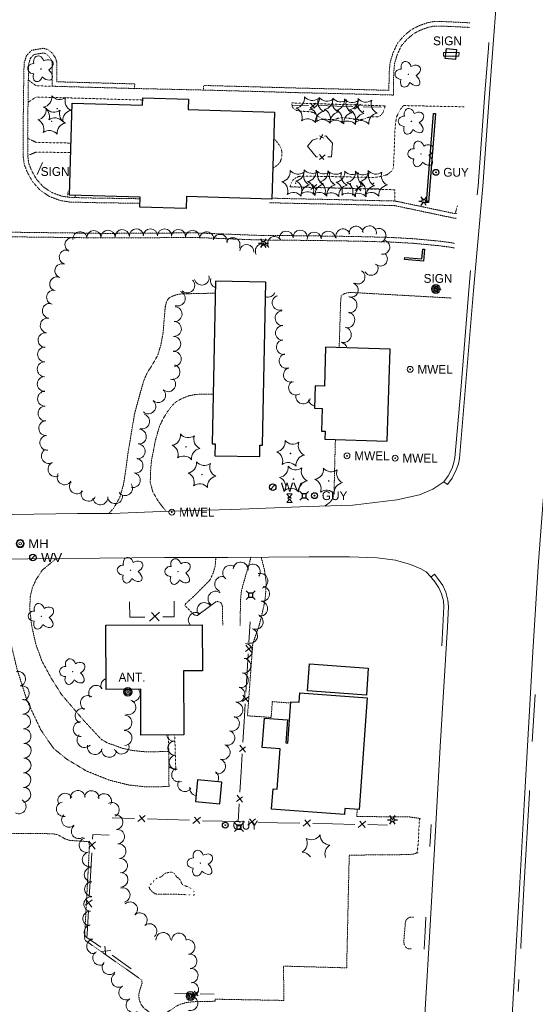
# Model space of a CAD drawing. Extents: x 386588 to 390135, y 96998 to 113606.
# Tile 32 of 92: x 387607 to 387888, y 99596 to 100133. Entities that reach past the tile are written whole.
import ezdxf
from ezdxf.enums import TextEntityAlignment as Align

# ---------------------------------------------------------------- set-up
doc = ezdxf.new("R2010")
doc.units = 0
doc.header["$MEASUREMENT"] = 0
for name, pattern in [('Wisdot3', [0.1875, 0.125, -0.0625]), ('Wisdot5', [0.1, 0.05, -0.05]), ('Wisdot6', [0.375, 0.125, -0.0625, 0.03125, -0.0625, 0.03125, -0.0625])]:
    doc.linetypes.add(name, pattern=pattern)
for name, color, linetype, lineweight in [('E_BLD', 241, 'Continuous', 25), ('E_DWY', 2, 'Wisdot3', 15), ('E_LAND_Vegetation', 3, 'Continuous', 15), ('E_LTG', 21, 'Continuous', 25), ('E_MISCPROP', 30, 'Continuous', 15), ('E_MISCPROP_Railing', 30, 'Continuous', 15), ('E_MISCPROP_Well', 4, 'Continuous', 15), ('E_PATH_Sidewalk', 2, 'Wisdot5', 15), ('E_SGN', 21, 'Continuous', 15), ('E_STRUCT', 40, 'Continuous', 25), ('E_UTL_AG', 30, 'Continuous', 15), ('E_UTL_AG_Bold', 30, 'Continuous', 25), ('E_UTL_EGuyWire', 200, 'Continuous', 25), ('E_UTL_MH', 30, 'Continuous', 15), ('E_UTL_W', 5, 'Continuous', 25), ('E_WAL', 40, 'Continuous', 25), ('E_WTR', 4, 'Wisdot6', 15)]:
    doc.layers.add(name, color=color, linetype=linetype, lineweight=lineweight)
doc.layers.add('P2S1_Complete', color=7, linetype='Continuous', lineweight=15, transparency=0.9)
doc.styles.add('Style-dot_font5', font='dot_font5.shx')
doc.styles.add('Style-simplex', font='simplex.shx')

# ---------------------------------------------------------------- blocks, each defined once
blk = doc.blocks.new('ANT')
at = {"layer": 'E_MISCPROP', "style": 'Style-dot_font5'}
blk.add_text('ANT.', height=12, dxfattribs=at).set_placement((0, 0), align=Align.MIDDLE_CENTER)
blk = doc.blocks.new('GUY')
at = {"layer": 'E_UTL_EGuyWire'}
for radius in [4, 0.5]:
    blk.add_circle((0, 0), radius, dxfattribs=at)
at = {"layer": 'E_UTL_EGuyWire', "style": 'Style-dot_font5'}
blk.add_text('GUY', height=12, dxfattribs=at).set_placement((10, 0), align=Align.MIDDLE_LEFT)
blk = doc.blocks.new('LPOL')
at = {"layer": 'E_LTG'}
for p, q in [((-4, 0), (-1.5, 0)), ((-0.75, 1.3), (-2, 3.46)), ((0.75, 1.3), (2, 3.46)), ((1.5, 0), (4, 0)), ((-2, -3.46), (-0.75, -1.3)), ((2, -3.46), (0.75, -1.3))]:
    blk.add_line(p, q, dxfattribs=at)
for radius in [1.5, 1.5, 1.5, 0.125]:
    blk.add_circle((0, 0), radius, dxfattribs=at)
blk = doc.blocks.new('MH')
at = {"layer": 'E_UTL_MH'}
for radius in [5, 4, 1.5]:
    blk.add_circle((0, 0), radius, dxfattribs=at)
at = {"layer": 'E_UTL_MH', "style": 'Style-dot_font5', "width": 1.111111}
blk.add_text('MH', height=10.8, dxfattribs=at).set_placement((10, 0), align=Align.MIDDLE_LEFT)
blk = doc.blocks.new('MTR')
at = {"layer": 'E_UTL_AG', "flags": 128}
for points in [[(-3.8, 6.5), (3.8, 6.5), (0, 1.2)], [(-3.8, -6.5), (3.8, -6.5), (0, -1.2)]]:
    blk.add_lwpolyline(points, close=True, dxfattribs=at)
at = {"layer": 'E_UTL_AG'}
blk.add_ellipse((0, 0), major_axis=(2.5, 0), ratio=0.5, dxfattribs=at)
blk = doc.blocks.new('MWEL')
at = {"layer": 'E_MISCPROP_Well'}
for radius in [4, 0.5]:
    blk.add_circle((0, 0), radius, dxfattribs=at)
at = {"layer": 'E_MISCPROP_Well', "style": 'Style-dot_font5'}
blk.add_text('MWEL', height=12, dxfattribs=at).set_placement((10, 0), align=Align.MIDDLE_LEFT)
blk = doc.blocks.new('PED')
at = {"layer": 'E_UTL_AG_Bold'}
for p, q in [((-2.5, 2.5), (-5.3, 5.3)), ((2.5, 2.5), (5.3, 5.3)), ((-2.5, -2.5), (-5.3, -5.3)), ((2.5, -2.5), (5.3, -5.3))]:
    blk.add_line(p, q, dxfattribs=at)
at = {"layer": 'E_UTL_AG_Bold', "flags": 128}
blk.add_lwpolyline([(-2.5, -2.5), (2.5, -2.5), (2.5, 2.5), (-2.5, 2.5)], close=True, dxfattribs=at)
blk = doc.blocks.new('CTRE')
at = {"layer": 'E_LAND_Vegetation'}
blk.add_circle((0, 0), 0.223, dxfattribs=at)
for centre, start, end in [((-11.97, 8.96), 280.2067, 5.97162), ((1.81, 14.92), 220.21132, 305.97623), ((13.83, 5.89), 160.21133, 245.97624), ((-13.83, -5.9), 340.21132, 65.97623), ((-1.81, -14.93), 40.21133, 125.97624)]:
    blk.add_arc(centre, 7.87, start, end, dxfattribs=at)
at = {"layer": 'E_LAND_Vegetation', "extrusion": (0, 0, -1)}
blk.add_arc((-12.03, -9.04), 7.87, 354.07279, 79.74889, dxfattribs=at)
blk = doc.blocks.new('POLE')
at = {"layer": 'E_MISCPROP'}
for radius in [4.46, 3.35, 2.23, 1.12]:
    blk.add_circle((0, 0), radius, dxfattribs=at)
blk = doc.blocks.new('SIGN')
at = {"layer": 'E_SGN', "lineweight": 13, "style": 'Style-dot_font5'}
blk.add_text('SIGN', height=12, dxfattribs=at).set_placement((0, 0), align=Align.MIDDLE_CENTER)
blk = doc.blocks.new('DTRE')
at = {"layer": 'E_LAND_Vegetation'}
blk.add_circle((-0.18, 0), 0.183, dxfattribs=at)
for centre, major_axis, ratio in [((-1.87, 5.32), (1.36, -4.98), 0.782863), ((4.06, 2.74), (-5.27, -2.93), 0.691916), ((-5.87, 0.15), (4.93, -0.12), 0.832022), ((-2.49, -5.24), (1.8, 4.86), 0.716896), ((3.54, -3.71), (-5.01, 4.58), 0.560249)]:
    blk.add_ellipse(centre, major_axis=major_axis, ratio=ratio, start_param=1.570796, end_param=4.712389, dxfattribs=at)
blk = doc.blocks.new('WV')
at = {"layer": 'E_UTL_W'}
blk.add_line((-2.8, -2.8), (2.8, 2.8), dxfattribs=at)
blk.add_circle((0, 0), 4, dxfattribs=at)
at = {"layer": 'E_UTL_W', "style": 'Style-dot_font5', "width": 1.111111}
blk.add_text('WV', height=10.8, dxfattribs=at).set_placement((10, 0), align=Align.MIDDLE_LEFT)

msp = doc.modelspace()

# ---------------------------------------------------------------- linework, layer by layer
at = {"layer": 'E_BLD'}
for p, q in [((387634.28, 100037.6), (387635.8, 100087.7)), ((387635.8, 100087.7), (387635.8, 100087.7)), ((387635.8, 100087.7), (387674.19, 100086.53)), ((387674.19, 100086.53), (387674.32, 100090.57)), ((387674.19, 100086.53), (387674.19, 100086.53)), ((387674.32, 100090.57), (387674.32, 100090.57)), ((387674.32, 100090.57), (387699.16, 100089.81)), ((387699.16, 100089.81), (387698.99, 100084.12)), ((387699.16, 100089.81), (387699.16, 100089.81)), ((387698.99, 100084.12), (387698.99, 100084.12)), ((387698.99, 100084.12), (387746.11, 100082.69)), ((387746.11, 100082.69), (387744.66, 100035.29)), ((387672.79, 100036.43), (387634.28, 100037.6)), ((387634.28, 100037.6), (387634.28, 100037.6)), ((387672.63, 100031.04), (387672.79, 100036.43)), ((387672.79, 100036.43), (387672.79, 100036.43)), ((387698.13, 100036.71), (387697.94, 100030.27)), ((387744.66, 100035.29), (387698.13, 100036.71)), ((387744.66, 100035.29), (387744.66, 100035.29)), ((387697.94, 100030.27), (387672.63, 100031.04)), ((387697.94, 100030.27), (387697.94, 100030.27)), ((387713.89, 99990.59), (387712.19, 99902.01)), ((387741.28, 99990.06), (387713.89, 99990.59)), ((387713.89, 99990.59), (387713.89, 99990.59)), ((387739.58, 99901.2), (387741.28, 99990.06)), ((387773.95, 99954.71), (387773.26, 99933.47)), ((387809.19, 99953.57), (387773.95, 99954.71)), ((387773.95, 99954.71), (387773.95, 99954.71)), ((387807.56, 99903.48), (387809.19, 99953.57)), ((387809.19, 99953.57), (387809.19, 99953.57)), ((387768.28, 99933.63), (387767.89, 99921.45)), ((387773.26, 99933.47), (387768.28, 99933.63)), ((387768.28, 99933.63), (387768.28, 99933.63)), ((387773.26, 99933.47), (387773.26, 99933.47)), ((387767.89, 99921.45), (387772.1, 99921.31)), ((387772.1, 99921.31), (387771.7, 99908.89)), ((387772.1, 99921.31), (387772.1, 99921.31)), ((387771.7, 99908.89), (387771.7, 99908.89)), ((387771.7, 99908.89), (387773.7, 99908.82)), ((387773.7, 99908.82), (387773.56, 99904.58)), ((387773.7, 99908.82), (387773.7, 99908.82)), ((387773.56, 99904.58), (387773.56, 99904.58)), ((387773.56, 99904.58), (387807.56, 99903.48)), ((387807.56, 99903.48), (387807.56, 99903.48)), ((387712.19, 99902.01), (387712.19, 99902.01)), ((387712.19, 99902.01), (387713.65, 99901.98)), ((387713.65, 99901.98), (387713.52, 99895.45)), ((387713.65, 99901.98), (387713.65, 99901.98)), ((387737.99, 99894.98), (387738.11, 99901.23)), ((387738.11, 99901.23), (387738.11, 99901.23)), ((387738.11, 99901.23), (387739.58, 99901.2)), ((387739.58, 99901.2), (387739.58, 99901.2)), ((387713.52, 99895.45), (387737.99, 99894.98)), ((387737.99, 99894.98), (387737.99, 99894.98)), ((387654.22, 99803.11), (387706.71, 99803.36)), ((387654.38, 99768.13), (387654.22, 99803.11)), ((387654.22, 99803.11), (387654.22, 99803.11)), ((387706.71, 99803.36), (387706.71, 99803.36)), ((387706.71, 99803.36), (387706.82, 99778.33)), ((387764.06, 99767.4), (387765.12, 99781.97)), ((387765.12, 99781.97), (387797.21, 99779.63)), ((387765.12, 99781.97), (387765.12, 99781.97)), ((387706.82, 99778.33), (387696.42, 99778.28)), ((387696.42, 99778.28), (387696.42, 99778.28)), ((387696.42, 99778.28), (387696.58, 99743.35)), ((387706.82, 99778.33), (387706.82, 99778.33)), ((387797.21, 99779.63), (387796.15, 99765.06)), ((387673.16, 99768.22), (387654.38, 99768.13)), ((387673.28, 99743.25), (387673.16, 99768.22)), ((387673.16, 99768.22), (387673.16, 99768.22)), ((387759.44, 99761.1), (387759.81, 99766.2)), ((387759.81, 99766.2), (387796.59, 99763.56)), ((387796.15, 99765.06), (387764.06, 99767.4)), ((387796.15, 99765.06), (387796.15, 99765.06)), ((387753.43, 99738.83), (387755.05, 99761.42)), ((387755.05, 99761.42), (387759.44, 99761.1)), ((387759.44, 99761.1), (387759.44, 99761.1)), ((387796.59, 99763.56), (387792.22, 99702.68)), ((387796.59, 99763.56), (387796.59, 99763.56)), ((387739.44, 99736.5), (387740.59, 99752.52)), ((387740.59, 99752.52), (387753.16, 99751.62)), ((387753.16, 99751.62), (387752.25, 99738.91)), ((387753.16, 99751.62), (387753.16, 99751.62)), ((387696.58, 99743.35), (387673.28, 99743.25)), ((387673.28, 99743.25), (387673.28, 99743.25)), ((387696.58, 99743.35), (387696.58, 99743.35)), ((387752.25, 99738.91), (387752.25, 99738.91)), ((387752.25, 99738.91), (387753.43, 99738.83)), ((387753.43, 99738.83), (387753.43, 99738.83)), ((387749.13, 99735.8), (387739.44, 99736.5)), ((387739.44, 99736.5), (387739.44, 99736.5)), ((387747.54, 99713.69), (387749.13, 99735.8)), ((387749.13, 99735.8), (387749.13, 99735.8)), ((387704.06, 99718.78), (387702.94, 99707.07)), ((387717.42, 99717.5), (387704.06, 99718.78)), ((387704.06, 99718.78), (387704.06, 99718.78)), ((387716.3, 99705.79), (387717.42, 99717.5)), ((387717.42, 99717.5), (387717.42, 99717.5)), ((387744.47, 99702.84), (387745.26, 99713.86)), ((387745.26, 99713.86), (387745.26, 99713.86)), ((387745.26, 99713.86), (387747.54, 99713.69)), ((387747.54, 99713.69), (387747.54, 99713.69)), ((387702.94, 99707.07), (387716.3, 99705.79)), ((387716.3, 99705.79), (387716.3, 99705.79)), ((387784.14, 99699.99), (387744.47, 99702.84)), ((387744.47, 99702.84), (387744.47, 99702.84)), ((387784.37, 99703.24), (387784.14, 99699.99)), ((387792.22, 99702.68), (387784.37, 99703.24)), ((387784.37, 99703.24), (387784.37, 99703.24)), ((387792.22, 99702.68), (387792.22, 99702.68))]:
    msp.add_line(p, q, dxfattribs=at)
at = {"layer": 'E_DWY', "flags": 128}
for points in [[(387707.4, 100094.81), (387707.47, 100097.31), (387730.62, 100096.69), (387760.89, 100095.84), (387786.21, 100095.26), (387808.44, 100094.65), (387808.54, 100104.16), (387809.1, 100109.97), (387810.69, 100115.14), (387813.12, 100120.31), (387816.61, 100124.34), (387820.61, 100127.69), (387824.61, 100129.76), (387829.37, 100131.49), (387833.04, 100132.18), (387836.73, 100132.2), (387845.99, 100131.77), (387852.46, 100131.45), (387852.56, 100131.43)], [(387707.4, 100094.81), (387730.55, 100094.19), (387760.83, 100093.34), (387786.15, 100092.76), (387810.92, 100092.08), (387811.04, 100104.03), (387811.56, 100109.48), (387813.02, 100114.24), (387815.23, 100118.94), (387818.37, 100122.55), (387822, 100125.6), (387825.61, 100127.47), (387830.03, 100129.07), (387833.29, 100129.68), (387836.68, 100129.7), (387845.87, 100129.27), (387852.18, 100128.96), (387852.39, 100128.92)], [(387672.69, 100033.07), (387647.15, 100033.45), (387634.48, 100033.78), (387629.25, 100034.6), (387623.36, 100036.81), (387618.39, 100040.16), (387614.19, 100044.86), (387611.39, 100049.92), (387609.67, 100054.26), (387609.12, 100058.47), (387609.04, 100070.88), (387609.42, 100101.98), (387609.61, 100109.55), (387610.86, 100113.49), (387613.69, 100116.48), (387620.15, 100117.6), (387622.72, 100116.81), (387624.9, 100115.01), (387626.62, 100112.46), (387627.47, 100109.88), (387627.35, 100099.32), (387652.49, 100098.63), (387669.88, 100098.16), (387669.81, 100095.66)], [(387672.77, 100035.57), (387647.2, 100035.95), (387634.71, 100036.28), (387629.89, 100037.03), (387624.51, 100039.05), (387620.04, 100042.06), (387616.24, 100046.31), (387613.66, 100050.99), (387612.11, 100054.9), (387611.62, 100058.64), (387611.54, 100070.87), (387611.92, 100101.93), (387612.1, 100109.13), (387613.07, 100112.19), (387614.93, 100114.15), (387619.99, 100115.03), (387621.52, 100114.57), (387623.03, 100113.32), (387624.35, 100111.35), (387624.96, 100109.49), (387624.82, 100096.89), (387652.42, 100096.13), (387669.81, 100095.66)], [(387669.81, 100095.66), (387707.4, 100094.81)], [(387845.33, 100024.98), (387844.1, 100024.99), (387841.07, 100025.6), (387826.29, 100028.72), (387811.58, 100031.82), (387782.38, 100032.53), (387755.01, 100033.09), (387743.25, 100033.4)], [(387845.5, 100027.47), (387844.37, 100027.49), (387841.57, 100028.05), (387826.81, 100031.17), (387811.87, 100034.31), (387782.44, 100035.03), (387755.07, 100035.59), (387744.68, 100035.87)], [(387565.13, 100017.65), (387600.23, 100017.35), (387630.03, 100016.98), (387653.7, 100016.67), (387702.71, 100016.96), (387736.54, 100015.62), (387768.04, 100015.32), (387790.66, 100014.96), (387809.4, 100014.48), (387821.79, 100013.77), (387835.78, 100012.48), (387842.46, 100011.6), (387844.4, 100011.17)], [(387565.11, 100015.15), (387600.21, 100014.85), (387630, 100014.48), (387653.69, 100014.17), (387702.67, 100014.46), (387736.48, 100013.12), (387768, 100012.82), (387790.61, 100012.46), (387809.3, 100011.98), (387821.61, 100011.28), (387835.5, 100010), (387842.03, 100009.14), (387844.23, 100008.65)], [(387686.51, 99976.47), (387687.19, 99979.36), (387688.32, 99981.21), (387689.96, 99982.24), (387691.92, 99983), (387693.48, 99983.44), (387695.63, 99983.72), (387713.76, 99984.1)], [(387782.17, 99980.39), (387782.49, 99982.81), (387783.93, 99983.67), (387785.47, 99984.25), (387787.41, 99984.51), (387838.73, 99981.65), (387842.38, 99981.44)], [(387781.31, 99954.47), (387782.17, 99980.39)], [(387655.77, 99864.02), (387658.39, 99866.84), (387661.66, 99872.59), (387663.68, 99879.4), (387664.89, 99886.8), (387666.24, 99897.01), (387669.76, 99918.16), (387671.15, 99923.38), (387673.15, 99930.56), (387674.78, 99936.27), (387676.71, 99940.76), (387679.1, 99944.42), (387680.61, 99947.04), (387682.45, 99950.27), (387684.1, 99955.8), (387685.36, 99962.63), (387685.79, 99967.86), (387686.51, 99976.47)], [(387686.97, 99865.23), (387682.78, 99870.52), (387679.74, 99875.84), (387678.36, 99880.91), (387678.51, 99887.08), (387679.01, 99892.7), (387681.22, 99904.13), (387683.39, 99911.52), (387685.35, 99915.62), (387687.64, 99919.37), (387690.31, 99922.96), (387692.55, 99924.97), (387695.86, 99926.79), (387699.4, 99928.14), (387703.18, 99928.94), (387712.71, 99929.04)], [(387773.53, 99868.07), (387776.32, 99870.16), (387777.77, 99872.03), (387778.38, 99874.34), (387778.57, 99877.19), (387779.26, 99904.39)], [(387627.02, 99839.44), (387619.49, 99833.11), (387616.17, 99828.03), (387614.13, 99823.63), (387612.93, 99818.53), (387612.7, 99812.07), (387613.62, 99803.4), (387615.94, 99792.92), (387619.31, 99783.59), (387624.43, 99774.12), (387629.97, 99765.36), (387637.11, 99757.01), (387642.01, 99751.27), (387648.98, 99743.78), (387651.73, 99740.84), (387655.26, 99738.83), (387658.52, 99737.76), (387663.19, 99736.03), (387668.48, 99734.84), (387675.26, 99734.16), (387688.43, 99734.2), (387688.58, 99715.18), (387676.49, 99714.94), (387666.59, 99716.03), (387656.18, 99718.62), (387643.45, 99723.71), (387632.82, 99730.13), (387625.71, 99735.87), (387618.71, 99746.05), (387611.22, 99761.96), (387605.74, 99779.19), (387602.49, 99792.76), (387600.19, 99808.81), (387598.38, 99821.16), (387596.21, 99828.76), (387589.44, 99838.92)], [(387714.1, 99840.04), (387713.72, 99835.14), (387712.35, 99830.79), (387710.71, 99827.48), (387702.46, 99819.2), (387697.63, 99814.85), (387697.24, 99813.76), (387702.48, 99808.63), (387704.04, 99808.37), (387712.45, 99814.65), (387713.9, 99815.74), (387715.41, 99816.05), (387717.03, 99815.13), (387717.76, 99813.27), (387717.84, 99803.09)], [(387727.27, 99803.01), (387727.58, 99816.59), (387727.95, 99821.33), (387729.11, 99825.85), (387733.3, 99840.17)], [(387755, 99760.7), (387744.89, 99761.44), (387744.25, 99752.85), (387731.35, 99753.72), (387734.22, 99792.78), (387735.55, 99796.91), (387737.46, 99802.18), (387738.97, 99807.85), (387740.18, 99813.28), (387741.02, 99817.82), (387741.42, 99822.74), (387741.48, 99826.98), (387740.58, 99833.32), (387738.8, 99840.22)], [(387825.62, 99697.6), (387825.16, 99697.8), (387819.11, 99698.68), (387790.92, 99698.8), (387791.15, 99702.76)], [(387602.13, 99542.12), (387602.69, 99545.55), (387602.66, 99547.59), (387602.07, 99549.43), (387600.71, 99550.85), (387574.21, 99554.31), (387572.03, 99555.07), (387570.35, 99556.9), (387569.51, 99562.51), (387570.07, 99565.4), (387578.04, 99611.14), (387579.03, 99619.31), (387580.42, 99661.95), (387581.14, 99664.56), (387582.77, 99666.01), (387591.27, 99671.45), (387592.69, 99673.68), (387593.06, 99677.06), (387593.63, 99684.18), (387593.94, 99686.53), (387595.26, 99688.17), (387596.64, 99689.16), (387598.85, 99689.64), (387624.72, 99689.47), (387627.45, 99689.05), (387629.57, 99688.06), (387631.87, 99686.65), (387634.57, 99685.78), (387643.57, 99685.23), (387644.45, 99685.23), (387645.01, 99684.54), (387645.22, 99682.89), (387642.52, 99632.49), (387642.84, 99631.35), (387673.7, 99609.75), (387673.92, 99607.95), (387673.27, 99606.15), (387672.53, 99603.69), (387672.06, 99601.53), (387672.36, 99598.86), (387673.45, 99596.26), (387674.99, 99594.35), (387677.48, 99592.45), (387679.9, 99591.41), (387683.07, 99590.88), (387687, 99591.86), (387689.98, 99593.64), (387692.24, 99595.29), (387694.55, 99596.43), (387697.25, 99597.23), (387699.55, 99597.65), (387704.1, 99598.03), (387713.78, 99598.11), (387713.77, 99599.26)], [(387824.36, 99679.11), (387821.63, 99678.37), (387819.86, 99678.09), (387786.8, 99677.78), (387785.41, 99616.36), (387751.05, 99617.29), (387751.1, 99598.6), (387713.77, 99599.26)], [(387820.8, 99626.66), (387819.23, 99626.7), (387817.72, 99627.4), (387816.75, 99629.07), (387816.53, 99630.71), (387817.41, 99641.05), (387817.78, 99642.39), (387818.83, 99643.44), (387819.97, 99643.93), (387821.98, 99643.94)]]:
    msp.add_lwpolyline(points, dxfattribs=at)
at = {"layer": 'E_LAND_Vegetation'}
for centre, radius, start, end in [((387640.07, 100013.72), 3.86, 5.4557, 185.4557), ((387647.65, 100014.31), 3.86, 1.8531, 181.8531), ((387655.36, 100014.55), 3.86, 1.8531, 181.8531), ((387663.11, 100014.87), 3.86, 2.8884, 182.8884), ((387670.82, 100015.27), 3.86, 2.8884, 182.8884), ((387678.44, 100015.32), 3.86, 359.9516, 179.9516), ((387686.16, 100015.31), 3.86, 359.9516, 179.9516), ((387693.74, 100014.93), 3.86, 355.903, 175.903), ((387701.44, 100014.38), 3.86, 355.903, 175.903), ((387709.07, 100013.64), 3.86, 354.3363, 174.3363), ((387716.46, 100012.29), 3.86, 347.9039, 167.9039), ((387752.41, 100014.01), 3.86, 4.3998, 184.3998), ((387760.1, 100014.6), 3.86, 4.3998, 184.3998), ((387767.68, 100013.54), 3.86, 3.7095, 183.7095), ((387775.39, 100014.03), 3.86, 3.7095, 183.7095), ((387783.39, 100015.24), 3.86, 17.0255, 197.0255), ((387790.59, 100016.7), 3.86, 6.3415, 186.3415), ((387797.75, 100016.94), 3.86, 350.4669, 170.4669), ((387802.93, 100015.55), 3.86, 290.4632, 110.4632), ((387635.72, 100010.51), 3.86, 64.2006, 244.2006), ((387723.42, 100010.49), 3.86, 332.2851, 152.2851), ((387739.48, 100007.14), 3.86, 29.0932, 209.0932), ((387746.2, 100011.12), 3.86, 32.0362, 212.0362), ((387805.04, 100009.2), 3.86, 260.3949, 80.3949), ((387632.64, 100003.77), 3.86, 73.4543, 253.4543), ((387730.94, 100006.74), 3.86, 354.9196, 174.9196), ((387803.75, 100002.75), 3.86, 226.6453, 46.6453), ((387630.25, 99996.25), 3.86, 68.1141, 248.1141), ((387791.53, 99992.97), 3.86, 240.3606, 60.3606), ((387798.69, 99997.68), 3.86, 209.7414, 29.7414), ((387627.37, 99989.09), 3.86, 68.1141, 248.1141), ((387698.56, 99988.29), 4.04, 226.1405, 46.1252), ((387706.42, 99992.55), 4.04, 193.1181, 13.1028), ((387715.22, 99991.01), 4.04, 165.5068, 249.7761), ((387787.86, 99985.85), 3.86, 250.3675, 70.3675), ((387625.71, 99981.85), 3.86, 77.1006, 257.1006), ((387693.43, 99981.16), 4.04, 249.518, 69.5027), ((387742.55, 99985.97), 4.02, 249.3584, 338.8018), ((387623.6, 99974.48), 4.04, 81.8241, 261.8087), ((387748.87, 99978.88), 4.02, 107.0594, 287.0441), ((387786.78, 99977.62), 4.26, 267.5162, 87.5009), ((387691.65, 99972.68), 4.04, 267.2552, 87.2399), ((387750.44, 99970.5), 4.02, 91.9305, 271.9152), ((387785.56, 99969.53), 4.26, 259.3995, 79.3842), ((387622.45, 99966.49), 4.04, 81.8241, 261.8087), ((387691.27, 99964.6), 4.04, 267.5687, 87.5533), ((387621.3, 99958.49), 4.04, 81.8241, 261.8087), ((387750.63, 99962.42), 4.02, 90.4801, 270.4647), ((387783.66, 99961.42), 4.26, 254.9611, 74.9458), ((387690.93, 99956.53), 4.04, 267.5687, 87.5533), ((387751.2, 99954.7), 4.02, 98.2092, 278.1939), ((387781.45, 99953.2), 4.26, 15.461, 74.9458), ((387620.99, 99950.68), 4.04, 88.6474, 268.6321), ((387691.24, 99948.27), 4.04, 272.795, 92.7797), ((387620.8, 99942.61), 4.04, 88.6474, 268.6321), ((387752.68, 99947.14), 4.02, 106.5921, 286.5768), ((387690.51, 99941.1), 4.04, 252.5736, 72.5582), ((387755.02, 99939.58), 4.02, 109.9645, 289.9491), ((387620.83, 99934.63), 4.04, 91.1144, 271.099), ((387688.14, 99934.43), 4.04, 227.4572, 47.4419), ((387757.78, 99932.56), 4.02, 122.8038, 302.7885), ((387620.99, 99926.55), 4.04, 91.1144, 271.099), ((387682.68, 99928.48), 4.04, 227.4572, 47.4419), ((387677.3, 99922.39), 4.04, 228.5968, 48.5814), ((387761.73, 99927.75), 4.02, 164.115, 344.0997), ((387768.63, 99926.52), 4.02, 188.6036, 259.887), ((387621.21, 99918.55), 4.04, 93.0551, 273.0398), ((387621.64, 99910.49), 4.04, 93.0551, 273.0398), ((387673.96, 99914.19), 4.04, 253.366, 73.3507), ((387672.18, 99905.91), 4.04, 265.2383, 85.2229), ((387622.21, 99902.5), 4.04, 94.7934, 274.7781), ((387623.07, 99895.33), 4.04, 116.3492, 296.3339), ((387671.5, 99897.86), 4.04, 265.2383, 85.2229), ((387670.35, 99890.1), 4.04, 259.4055, 79.3902), ((387626.66, 99888.09), 4.04, 116.3492, 296.3339), ((387631.64, 99883.71), 4.04, 148.4845, 328.4691), ((387668.86, 99882.16), 4.04, 259.4055, 79.3902), ((387638.36, 99878.79), 4.04, 140.9651, 320.9497), ((387664.62, 99877.78), 4.04, 216.4376, 36.4223), ((387644.67, 99874.76), 4.04, 155.2529, 335.2375), ((387651.15, 99872.72), 4.04, 184.7923, 4.777), ((387659.19, 99873.4), 4.04, 184.7923, 4.777), ((387721.96, 99831.69), 4.08, 54.5011, 234.4858), ((387727.6, 99833.47), 4.08, 355.0097, 174.9944), ((387734.25, 99832.28), 4.08, 322.1438, 142.1285), ((387717.57, 99825.55), 4.08, 70.8254, 250.8101), ((387738.33, 99827.29), 4.08, 285.7483, 105.733), ((387739.29, 99820.2), 4.08, 262.6944, 82.6791), ((387713.92, 99817.52), 4.08, 50.5168, 230.5015), ((387707.91, 99811.35), 4.08, 36.9188, 216.9034), ((387738.25, 99812.1), 4.08, 262.6944, 82.6791), ((387703.19, 99805.96), 4.08, 59.5756, 220.1899), ((387735.81, 99804.95), 4.08, 247.7225, 67.7072), ((387732.72, 99797.33), 4.08, 249.4024, 69.3871), ((387729.87, 99789.11), 4.08, 264.6671, 84.6518), ((387729.11, 99780.98), 4.08, 264.6671, 84.6518), ((387606.36, 99773.85), 4, 284.7187, 104.7034), ((387727.68, 99773.23), 4.08, 257.3749, 77.3596), ((387608.39, 99766.11), 4, 284.7187, 104.7034), ((387648.87, 99766.27), 4.07, 35.2015, 215.1862), ((387655.49, 99770.15), 4.07, 106.2023, 203.8699), ((387725.9, 99765.27), 4.08, 257.3749, 77.3596), ((387644.43, 99760.69), 4.07, 58.4903, 238.475), ((387668.77, 99765.58), 4.07, 265.7066, 40.362), ((387608.82, 99758.61), 4, 271.9571, 91.9417), ((387666.45, 99758.4), 4.07, 250.5153, 70.5), ((387724.72, 99757.02), 4.08, 262.0465, 82.0311), ((387609.09, 99750.62), 4, 271.9571, 91.9417), ((387641.51, 99753.69), 4.07, 71.9194, 251.9041), ((387664.25, 99750), 4.07, 267.5166, 87.5013), ((387722.85, 99749.49), 4.08, 251.9922, 71.9768), ((387640.46, 99746.52), 4.07, 92.247, 272.2317), ((387609.36, 99742.62), 4, 271.9571, 91.9417), ((387642.55, 99740.54), 4.07, 136.9746, 316.9592), ((387664.3, 99741.66), 4.07, 273.4638, 93.4485), ((387691.11, 99743.81), 3.87, 187.4785, 275.2555), ((387720.33, 99741.73), 4.08, 251.9922, 71.9768), ((387609.49, 99734.72), 4, 269.4044, 89.389), ((387648.18, 99736.71), 4.07, 166.6549, 346.6395), ((387662.72, 99736.96), 4.07, 199.0722, 19.0569), ((387691.82, 99736.11), 3.87, 95.2708, 275.2555), ((387717.8, 99733.96), 4.08, 251.9922, 71.9768), ((387655.89, 99735.17), 4.07, 173.4832, 353.4679), ((387692.6, 99728.46), 3.87, 96.4262, 276.4109), ((387609.4, 99726.72), 4, 269.4044, 89.389), ((387715.28, 99726.2), 4.08, 251.9922, 71.9768), ((387609.32, 99718.72), 4, 269.4044, 89.389), ((387693.91, 99721.54), 3.87, 113.8515, 293.8362), ((387711.56, 99719.84), 4.08, 328.745, 53.2135), ((387697.21, 99716.25), 3.87, 149.0856, 329.0703), ((387609.23, 99710.72), 4, 269.4044, 89.389), ((387631.96, 99707.54), 3.97, 25.1169, 205.1016), ((387638.89, 99709.03), 3.97, 4.7862, 184.7708), ((387646.41, 99708.94), 3.97, 353.2545, 173.2392), ((387653.22, 99707.31), 3.97, 330.7435, 150.7282), ((387703.75, 99714.14), 3.87, 170.0511, 262.5242), ((387606.65, 99704.32), 4, 242.9656, 62.9503), ((387631.2, 99702.82), 3.97, 101.9174, 281.9021), ((387657.49, 99702.45), 3.97, 298.2244, 118.2091), ((387633.99, 99696.97), 3.97, 134.2194, 314.204), ((387659.51, 99695.77), 3.97, 275.5448, 95.5295), ((387639.34, 99690.78), 3.97, 127.1403, 307.1249), ((387660.3, 99687.85), 3.97, 276.1728, 96.1574), ((387766.09, 99691.91), 5.72, 241.2036, 326.9685), ((387776.61, 99688.91), 5.72, 181.2036, 266.9685), ((387643.6, 99683.22), 3.97, 102.3548, 282.3395), ((387661.16, 99679.95), 3.97, 276.1728, 96.1574), ((387758.23, 99684.29), 5.72, 301.2036, 26.9685), ((387645.3, 99675.46), 3.97, 102.3548, 282.3395), ((387760.89, 99673.68), 5.72, 32.8452, 86.9685), ((387779.27, 99678.29), 5.72, 121.2036, 197.3869), ((387661.93, 99672.06), 3.97, 275.5546, 95.5393), ((387646.39, 99667.2), 3.97, 90.6321, 270.6168), ((387662.25, 99664.32), 3.97, 270.5267, 90.5114), ((387646.48, 99659.26), 3.97, 90.6321, 270.6168), ((387663.35, 99656.01), 3.97, 284.1038, 104.0884), ((387646.16, 99651.15), 3.97, 85.6614, 265.6461), ((387667.4, 99648.3), 3.97, 311.6565, 131.6412), ((387645.56, 99643.23), 3.97, 85.6614, 265.6461), ((387672.68, 99642.36), 3.97, 311.6565, 131.6412), ((387677.96, 99636.43), 3.97, 311.6565, 131.6412), ((387646.31, 99635.88), 3.97, 99.8503, 279.8349), ((387685.41, 99631.63), 3.97, 2.1707, 182.1554), ((387693.95, 99631.34), 3.97, 2.1707, 182.1554), ((387647.67, 99628.06), 3.97, 99.8503, 279.8349), ((387698.75, 99627.77), 3.97, 277.5191, 97.5038), ((387650.99, 99621.75), 3.97, 120.5361, 300.5208), ((387656.12, 99616.61), 3.97, 137.9461, 317.9308), ((387699.79, 99619.9), 3.97, 277.5191, 97.5038), ((387700.43, 99612.1), 3.97, 274.1929, 94.1776), ((387661.11, 99609.74), 3.97, 120.8214, 300.8061), ((387700.74, 99604.45), 3.97, 266.7779, 86.7626), ((387665.18, 99602.89), 3.97, 120.1696, 300.1543), ((387669.17, 99596.02), 3.97, 120.1696, 300.1543), ((387700.26, 99597), 3.97, 253.7528, 73.7375)]:
    msp.add_arc(centre, radius, start, end, dxfattribs=at)
at = {"layer": 'E_MISCPROP_Railing'}
for p, q in [((387765.54, 100084.91), (387768.83, 100087.64)), ((387765.75, 100087.71), (387768.11, 100084.9)), ((387789.7, 100084.31), (387792.99, 100087.04)), ((387789.92, 100087.12), (387792.27, 100084.31)), ((387772.93, 100068.57), (387770.63, 100069.88)), ((387772.37, 100070.52), (387770.83, 100067.85)), ((387770.55, 100056.87), (387773.67, 100059.58)), ((387770.69, 100059.59), (387773.03, 100056.93)), ((387769.13, 100043.26), (387765.83, 100040.52)), ((387768.92, 100040.45), (387766.55, 100043.26)), ((387793.36, 100042.71), (387790.06, 100039.97)), ((387793.15, 100039.9), (387790.78, 100042.71)), ((387683.42, 99810.21), (387678.02, 99805.37)), ((387683.24, 99805.44), (387679.06, 99810.06)), ((387730.31, 99788.82), (387733.57, 99791.37)), ((387733.47, 99788.46), (387730.51, 99792.28)), ((387728.68, 99761.57), (387731.95, 99764.12)), ((387731.84, 99761.21), (387728.89, 99765.04)), ((387730.22, 99733.97), (387727.27, 99737.79)), ((387727.06, 99734.32), (387730.32, 99736.87)), ((387728.59, 99706.72), (387725.64, 99710.54)), ((387725.44, 99707.08), (387728.7, 99709.63)), ((387675.65, 99699.45), (387671.53, 99696.09)), ((387675.35, 99695.97), (387672.45, 99699.48)), ((387705.69, 99698.49), (387701.57, 99695.12)), ((387705.39, 99695), (387702.49, 99698.52)), ((387735.7, 99697.6), (387731.62, 99694.19)), ((387735.45, 99694.11), (387732.5, 99697.59)), ((387765.75, 99696.95), (387761.66, 99693.55)), ((387765.49, 99693.46), (387762.55, 99696.95)), ((387795.79, 99696.31), (387791.71, 99692.9)), ((387795.53, 99692.82), (387792.59, 99696.3)), ((387648.57, 99684.96), (387644.8, 99682.01)), ((387644.92, 99685.37), (387648.34, 99680.96)), ((387646.76, 99653.51), (387642.99, 99650.56)), ((387643.11, 99653.91), (387646.52, 99649.51)), ((387651.39, 99625.21), (387656.94, 99625.77)), ((387653.66, 99628.09), (387654.18, 99623.34)), ((387704.64, 99603.55), (387701.7, 99601.12)), ((387704.44, 99601.05), (387702.34, 99603.56))]:
    msp.add_line(p, q, dxfattribs=at)
at = {"layer": 'E_MISCPROP_Railing', "flags": 128}
for points in [[(387755.93, 100086.65), (387764.57, 100086.44)], [(387770.28, 100086.3), (387780.1, 100086.06)], [(387780.1, 100086.06), (387788.73, 100085.85)], [(387794.44, 100085.71), (387804.26, 100085.47)], [(387777.75, 100065.79), (387774.01, 100069.94), (387773.41, 100069.73)], [(387769.52, 100068.39), (387766.7, 100067.42), (387764.1, 100064.27)], [(387775.09, 100058.33), (387777.09, 100058.32), (387777.75, 100065.79)], [(387764.1, 100064.27), (387768.81, 100058.33), (387769.58, 100058.33)], [(387764.38, 100041.86), (387754.53, 100042.08)], [(387778.76, 100041.53), (387770.1, 100041.73)], [(387788.61, 100041.31), (387778.76, 100041.53)], [(387803, 100040.98), (387794.34, 100041.18)], [(387675.48, 99807.55), (387667.16, 99807.44), (387667.1, 99815.79)], [(387691.41, 99816.18), (387691.4, 99807.76), (387685.16, 99807.68)], [(387732.08, 99793.86), (387732.74, 99804.94)], [(387731.12, 99777.69), (387731.7, 99787.43)], [(387730.46, 99766.62), (387731.12, 99777.69)], [(387729.49, 99750.44), (387730.07, 99760.18)], [(387728.83, 99739.37), (387729.49, 99750.44)], [(387727.87, 99723.2), (387728.45, 99732.94)], [(387727.21, 99712.12), (387727.87, 99723.2)], [(387726.24, 99695.95), (387726.82, 99705.69)], [(387669.74, 99697.77), (387657.54, 99698.16)], [(387687.57, 99697.19), (387676.84, 99697.54)], [(387699.78, 99696.8), (387687.57, 99697.19)], [(387717.61, 99696.23), (387706.88, 99696.57)], [(387729.82, 99695.85), (387728.38, 99695.88), (387717.61, 99696.23)], [(387747.65, 99695.47), (387736.91, 99695.7)], [(387759.86, 99695.2), (387747.65, 99695.47)], [(387777.7, 99694.82), (387766.96, 99695.05)], [(387789.91, 99694.56), (387777.7, 99694.82)], [(387807.74, 99694.17), (387797, 99694.41)], [(387655.91, 99688.67), (387647.1, 99689.01), (387646.96, 99686.56)], [(387646.53, 99679.13), (387645.8, 99666.35)], [(387645.8, 99666.35), (387645.15, 99655.11)], [(387644.72, 99647.68), (387643.99, 99634.9)], [(387643.99, 99634.9), (387643.87, 99632.93), (387651.46, 99627.57)], [(387657.54, 99623.28), (387667.99, 99615.89)], [(387700.41, 99602.31), (387691.66, 99602.53)], [(387713.2, 99602), (387705.5, 99602.19)]]:
    msp.add_lwpolyline(points, dxfattribs=at)
at = {"layer": 'E_PATH_Sidewalk', "flags": 128}
for points in [[(387611.9, 100100.23), (387616.23, 100097.13), (387624.82, 100096.89)], [(387611.75, 100088.12), (387616.23, 100091.03), (387674.28, 100089.36)], [(387849.45, 100085.67), (387816.36, 100086.35), (387814.54, 100084.07), (387812.71, 100080.41), (387812.04, 100076.86), (387811.76, 100073.64), (387810.95, 100052.58), (387810.1, 100050.83), (387807.68, 100048.78), (387804.51, 100047.75), (387800.5, 100047.15), (387761.79, 100047.95), (387759.35, 100047.72), (387757.74, 100047.05), (387756.12, 100045.74), (387755.19, 100044.12), (387754.53, 100042.08), (387811.67, 100040.45), (387811.66, 100034.32)], [(387806.42, 100086.2), (387755.51, 100087.79), (387755.71, 100085.78), (387756.54, 100084.7), (387758.01, 100083.75), (387759.57, 100083.39), (387765.56, 100082.95), (387766.82, 100082.7), (387767.65, 100082.42), (387768.91, 100081.31), (387770.03, 100080.32), (387771.48, 100079.52), (387773.28, 100078.97), (387776.35, 100078.68), (387778.45, 100078.81), (387780.57, 100079.37), (387782.5, 100079.7), (387784.32, 100079.66), (387786.08, 100079.53), (387788.29, 100079.17), (387790.22, 100078.77), (387792.48, 100078.62), (387794.27, 100078.87), (387796.09, 100079.55), (387797.79, 100080.07), (387799.44, 100080.23), (387801.19, 100080.18), (387802.49, 100080.31), (387803.75, 100080.79)], [(387803.75, 100080.79), (387805.12, 100082.37), (387805.81, 100084.25), (387806.42, 100086.2)], [(387611.55, 100068.5), (387616.27, 100066.27), (387635.14, 100065.91)], [(387745.18, 100052.24), (387745.88, 100052.6), (387747.92, 100054.1), (387749.22, 100055.68), (387750.06, 100058.23), (387750.18, 100060.78), (387749.8, 100062.56), (387749.22, 100064.03), (387747.8, 100066), (387746.47, 100067.69), (387745.67, 100068.3)], [(387611.61, 100059.12), (387616.26, 100061.04), (387634.98, 100060.69)], [(387633.34, 100036.49), (387633.49, 100039.6), (387634.34, 100039.57)], [(387637.4, 100036.21), (387637.49, 100037.5)], [(387844.59, 100027.49), (387845.79, 100031.76)], [(387688.43, 99734.2), (387688.2, 99743.31)], [(387688.49, 99725.91), (387692.27, 99724.16), (387691.69, 99743.33)], [(387823.61, 99678.91), (387824.07, 99681.23), (387824.42, 99684.36), (387825.06, 99697.82)]]:
    msp.add_lwpolyline(points, dxfattribs=at)
at = {"layer": 'E_SGN'}
for p, q in [((387846.68, 100115.34, 1611.5), (387838.11, 100115.31, 1611.26)), ((387838.11, 100115.31, 1611.26), (387838.12, 100113.19, 1611.05)), ((387838.12, 100113.19, 1611.05), (387846.46, 100113.34, 1611.45)), ((387846.46, 100113.34, 1611.45), (387846.68, 100115.34, 1611.5)), ((387616.73, 100048.73), (387619.58, 100055.39)), ((387832.34, 99987.01), (387836.93, 99986))]:
    msp.add_line(p, q, dxfattribs=at)
at = {"layer": 'E_STRUCT'}
for p, q in [((387839.09, 100111.94, 1607.46), (387839.75, 100117.54, 1608.08)), ((387839.75, 100117.54, 1608.08), (387845.25, 100116.99, 1608.02)), ((387845.25, 100116.99, 1608.02), (387844.69, 100111.43, 1607.7)), ((387844.69, 100111.43, 1607.7), (387839.09, 100111.94, 1607.46))]:
    msp.add_line(p, q, dxfattribs=at)
at = {"layer": 'E_WAL'}
for p, q in [((387828.84, 100033.42, 1608.56), (387832.8, 100082.02, 1608.63)), ((387833.78, 100081.96, 1608.7), (387829.96, 100033.43, 1608.49)), ((387832.8, 100082.02, 1608.63), (387833.78, 100081.96, 1608.7)), ((387829.96, 100033.43, 1608.49), (387828.84, 100033.42, 1608.56)), ((387826.38, 100002.81, 1607.42), (387826.95, 100008.16, 1607.63)), ((387826.95, 100008.16, 1607.63), (387827.92, 100008.04, 1607.69)), ((387827.92, 100008.04, 1607.69), (387827.34, 100001.63, 1607.48)), ((387817, 100002.5, 1607.56), (387817.06, 100003.6, 1607.62)), ((387827.34, 100001.63, 1607.48), (387817, 100002.5, 1607.56)), ((387817.06, 100003.6, 1607.62), (387826.38, 100002.81, 1607.42))]:
    msp.add_line(p, q, dxfattribs=at)
at = {"layer": 'E_WTR', "flags": 128}
for points in [[(387692.36, 99666.47), (387691.51, 99667.8), (387690.38, 99668.49), (387689.52, 99668.46), (387688.21, 99668.3), (387686.63, 99667.97), (387685.47, 99667.08), (387684.45, 99665.97), (387683.47, 99665.68)], [(387678.97, 99662.21), (387678.68, 99661.98), (387678.39, 99661.76)], [(387680.36, 99663.87), (387680.01, 99663.23)], [(387682.08, 99665.19), (387681.45, 99664.94), (387681.4, 99664.9)], [(387700.72, 99659.53), (387700.34, 99659.8), (387698.97, 99660.47), (387697.52, 99661), (387696.29, 99661.44), (387695.43, 99662.35), (387695.03, 99663.72), (387694.46, 99664.54), (387693.7, 99665.26), (387692.83, 99665.85), (387692.36, 99666.47)], [(387677.76, 99660.53), (387677.74, 99660.42), (387678.23, 99659.1), (387679.44, 99657.88), (387680.72, 99656.84), (387682.24, 99656.47), (387684.22, 99656.43), (387686.48, 99656.53)], [(387686.48, 99656.53), (387691.26, 99656.56), (387697.86, 99656.2)], [(387702.23, 99657.77), (387701.82, 99658.45)], [(387699.43, 99656.12), (387700.22, 99656.08)], [(387701.78, 99656), (387702.1, 99655.99), (387702.44, 99656.31)]]:
    msp.add_lwpolyline(points, dxfattribs=at)
at = {"layer": 'P2S1_Complete', "flags": 128}
for points in [[(387854.51, 99985.55), (387859.54, 100042.38), (387863.29, 100092.95), (387865.16, 100117.52), (387871.07, 100196.04)], [(387856.62, 100037.7), (387857.05, 100042.59), (387860.8, 100093.13), (387862.67, 100117.71), (387862.89, 100120.65)], [(387852.02, 99985.77), (387852.96, 99996.4)], [(387838.35, 99881.34), (387840.79, 99884.51), (387842.84, 99888.71), (387843.85, 99891.76), (387844.34, 99894.33), (387847.55, 99931.18), (387852.02, 99985.77)], [(387838.35, 99881.34), (387840.33, 99879.81), (387842.93, 99883.19), (387845.16, 99887.76), (387846.28, 99891.13), (387846.82, 99894), (387850.04, 99930.96), (387854.51, 99985.57)], [(387902.11, 99984.26), (387897.43, 99927.91), (387893.66, 99885.2), (387889.8, 99835.25), (387886.93, 99788.54), (387882.47, 99711.83), (387879.56, 99659.5), (387877.86, 99628.12), (387876.56, 99606), (387874.16, 99565.33)], [(387468.1, 99862.66), (387497.2, 99862.82), (387527.56, 99862.87), (387566.97, 99862.89), (387603.02, 99863.37), (387638.67, 99863.95), (387657.36, 99864.03), (387688.72, 99865.3), (387722.82, 99866.1), (387764.62, 99867.81), (387788.77, 99868.52), (387812.82, 99871.41), (387825.08, 99874.23), (387832.34, 99877.24), (387838.43, 99881.28)], [(387831.33, 99829.44), (387828.82, 99832.16), (387825.89, 99833.75), (387820.27, 99836.16), (387811.95, 99838.48), (387802.05, 99839.83), (387786.93, 99840.36), (387764.94, 99840.44), (387720.67, 99840.06), (387686.16, 99839.97), (387650.62, 99839.7), (387611.63, 99839.27), (387568.91, 99838.58), (387526.74, 99838.72), (387490.59, 99838.32), (387466.91, 99838.39), (387466.34, 99838.38)], [(387826.62, 99566.56), (387828.43, 99596.77), (387830.72, 99636.29), (387833.62, 99687.74), (387836.36, 99736.91), (387840.33, 99802.27), (387840.83, 99813.29), (387840.63, 99816.85), (387839.49, 99821.05), (387837.86, 99824.7), (387835, 99828.72), (387833.2, 99830.95), (387831.25, 99829.37)], [(387826.62, 99566.56), (387828.43, 99596.77), (387830.72, 99636.29), (387833.62, 99687.74), (387836.36, 99736.91), (387840.33, 99802.27), (387840.83, 99813.29), (387840.63, 99816.85), (387839.49, 99821.05), (387837.86, 99824.7), (387835, 99828.72), (387833.2, 99830.95), (387831.25, 99829.37)], [(387837.19, 99791.84), (387837.83, 99802.4), (387838.32, 99813.27), (387838.14, 99816.45), (387837.13, 99820.21), (387835.68, 99823.45), (387833.01, 99827.21), (387831.25, 99829.37)], [(387888.08, 99765.26), (387886.59, 99739.64)], [(387885.04, 99712.96), (387884.97, 99711.69), (387882.05, 99659.36), (387880.35, 99627.98), (387880.29, 99626.96)], [(387830.82, 99682.58), (387831.12, 99687.88), (387831.49, 99694.48)], [(387827.64, 99626.47), (387828.22, 99636.43), (387828.64, 99643.96)], [(387879.3, 99610.03), (387879.06, 99605.85), (387878.91, 99603.38)]]:
    msp.add_lwpolyline(points, dxfattribs=at)

# ---------------------------------------------------------------- block references
at = {"layer": 'E_LAND_Vegetation'}
for name, p, xscale, yscale, zscale in [('DTRE', (387618.86, 100106.35), 0.6769248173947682, 0.6769248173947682, 0.6769248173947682), ('DTRE', (387819.09, 100103.32), 0.6769248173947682, 0.6769248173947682, 0.6769248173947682), ('CTRE', (387627.67, 100084.66), 0.7108526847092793, 0.7108526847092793, 0.7108526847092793), ('CTRE', (387765.4, 100084.12), 0.7108526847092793, 0.7108526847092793, 0.7108526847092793), ('CTRE', (387773.45, 100083.73), 0.7108526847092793, 0.7108526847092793, 0.7108526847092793), ('CTRE', (387780.8, 100083.39), 0.7108526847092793, 0.7108526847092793, 0.7108526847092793), ('CTRE', (387787.23, 100082.96), 0.7108526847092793, 0.7108526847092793, 0.7108526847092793), ('CTRE', (387794.53, 100083.19), 0.7108526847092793, 0.7108526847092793, 0.7108526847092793), ('CTRE', (387624.62, 100077.74), 0.7108526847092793, 0.7108526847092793, 0.7108526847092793), ('DTRE', (387820.85, 100077.69), 0.6769248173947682, 0.6769248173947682, 0.6769248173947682), ('DTRE', (387826.03, 100059.95), 0.6769248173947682, 0.6769248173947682, 0.6769248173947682), ('CTRE', (387757.62, 100043.99), 0.7108526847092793, 0.7108526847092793, 0.7108526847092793), ('CTRE', (387765.25, 100044.37), 0.7108526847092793, 0.7108526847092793, 0.7108526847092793), ('CTRE', (387771.67, 100044.06), 0.7108526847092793, 0.7108526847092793, 0.7108526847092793), ('CTRE', (387778.08, 100043.86), 0.7108526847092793, 0.7108526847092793, 0.7108526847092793), ('CTRE', (387787.27, 100043.69), 0.7108526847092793, 0.7108526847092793, 0.7108526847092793), ('CTRE', (387793.09, 100043.55), 0.7108526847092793, 0.7108526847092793, 0.7108526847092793), ('CTRE', (387800.02, 100043.98), 0.7108526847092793, 0.7108526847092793, 0.7108526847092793), ('CTRE', (387697.84, 99900.34), 0.7108526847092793, 0.7108526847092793, 0.7108526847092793), ('CTRE', (387754.81, 99896.77), 0.7108526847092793, 0.7108526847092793, 0.7108526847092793), ('CTRE', (387706.54, 99885.2), 0.7108526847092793, 0.7108526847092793, 0.7108526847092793), ('CTRE', (387756.44, 99882.76), 0.7108526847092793, 0.7108526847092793, 0.7108526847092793), ('CTRE', (387775.66, 99881.74), 0.7108526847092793, 0.7108526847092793, 0.7108526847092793), ('DTRE', (387667.71, 99833.04), 0.6769248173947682, 0.6769248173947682, 0.6769248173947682), ('DTRE', (387693.6, 99832.32), 0.6769248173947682, 0.6769248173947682, 0.6769248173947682), ('DTRE', (387619.15, 99807.97), 0.6769248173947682, 0.6769248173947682, 0.6769248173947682), ('DTRE', (387636.2, 99777.78), 0.6769248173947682, 0.6769248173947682, 0.6769248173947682), ('DTRE', (387705.8, 99673.41), 0.6769248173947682, 0.6769248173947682, 0.6769248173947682)]:
    msp.add_blockref(name, p, dxfattribs=dict(at, xscale=xscale, yscale=yscale, zscale=zscale))
at = {"layer": 'E_LTG', "xscale": 0.692840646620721, "yscale": 0.692840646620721, "zscale": 0.692840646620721}
for p in [(387827.44, 100034.29), (387740.09, 100011.3), (387810.4, 99697.05)]:
    msp.add_blockref('LPOL', p, dxfattribs=at)
at = {"layer": 'E_MISCPROP'}
for name, p, xscale, yscale, zscale in [('POLE', (387834.04, 99986.37), 0.5377037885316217, 0.5377037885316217, 0.5377037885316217), ('ANT', (387668.39, 99774.76), 0.3999999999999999, 0.3999999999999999, 0.3999999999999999), ('POLE', (387666.14, 99766.77), 0.5377037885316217, 0.5377037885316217, 0.5377037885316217), ('POLE', (387700.26, 99600.98), 0.5377037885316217, 0.5377037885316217, 0.5377037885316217)]:
    msp.add_blockref(name, p, dxfattribs=dict(at, xscale=xscale, yscale=yscale, zscale=zscale))
at = {"layer": 'E_MISCPROP_Well', "xscale": 0.3999999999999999, "yscale": 0.3999999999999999, "zscale": 0.3999999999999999}
for p in [(387819.99, 99942.58), (387785.58, 99895.47), (387811.82, 99894.17), (387690.14, 99864.7)]:
    msp.add_blockref('MWEL', p, dxfattribs=at)
at = {"layer": 'E_SGN', "xscale": 0.3999999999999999, "yscale": 0.3999999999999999, "zscale": 0.3999999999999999}
for p in [(387840.36, 100121.63), (387626.51, 100050.4), (387835.19, 99992.13)]:
    msp.add_blockref('SIGN', p, dxfattribs=at)
at = {"layer": 'E_UTL_AG', "xscale": 0.3695150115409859, "yscale": 0.3695150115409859, "zscale": 0.3695150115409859}
msp.add_blockref('MTR', (387754.28, 99872.31), dxfattribs=at)
at = {"layer": 'E_UTL_AG_Bold', "xscale": 0.4503659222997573, "yscale": 0.4503659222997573, "zscale": 0.4503659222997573}
for p in [(387762.23, 99873.62), (387733.08, 99819.44), (387726.75, 99692.98)]:
    msp.add_blockref('PED', p, dxfattribs=at)
at = {"layer": 'E_UTL_EGuyWire', "xscale": 0.3999999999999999, "yscale": 0.3999999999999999, "zscale": 0.3999999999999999}
for p in [(387834.06, 100049.97), (387767.89, 99873.72), (387719.25, 99694.11)]:
    msp.add_blockref('GUY', p, dxfattribs=at)
at = {"layer": 'E_UTL_MH', "xscale": 0.4444444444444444, "yscale": 0.4444444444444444, "zscale": 0.4444444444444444}
msp.add_blockref('MH', (387607.44, 99847.6), dxfattribs=at)
at = {"layer": 'E_UTL_W', "xscale": 0.4444444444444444, "yscale": 0.4444444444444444, "zscale": 0.4444444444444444}
for p in [(387745.09, 99878.39), (387614.41, 99840.01)]:
    msp.add_blockref('WV', p, dxfattribs=at)

# ---------------------------------------------------------------- texts
at = {"layer": 'E_MISCPROP_Well', "style": 'Style-simplex'}
for p in [(387819.99, 99942.58), (387785.58, 99895.47), (387811.82, 99894.17), (387690.14, 99864.7)]:
    msp.add_text('+', height=0.1, dxfattribs=at).set_placement(p, align=Align.MIDDLE_CENTER)

doc.saveas('drawing.dxf')
